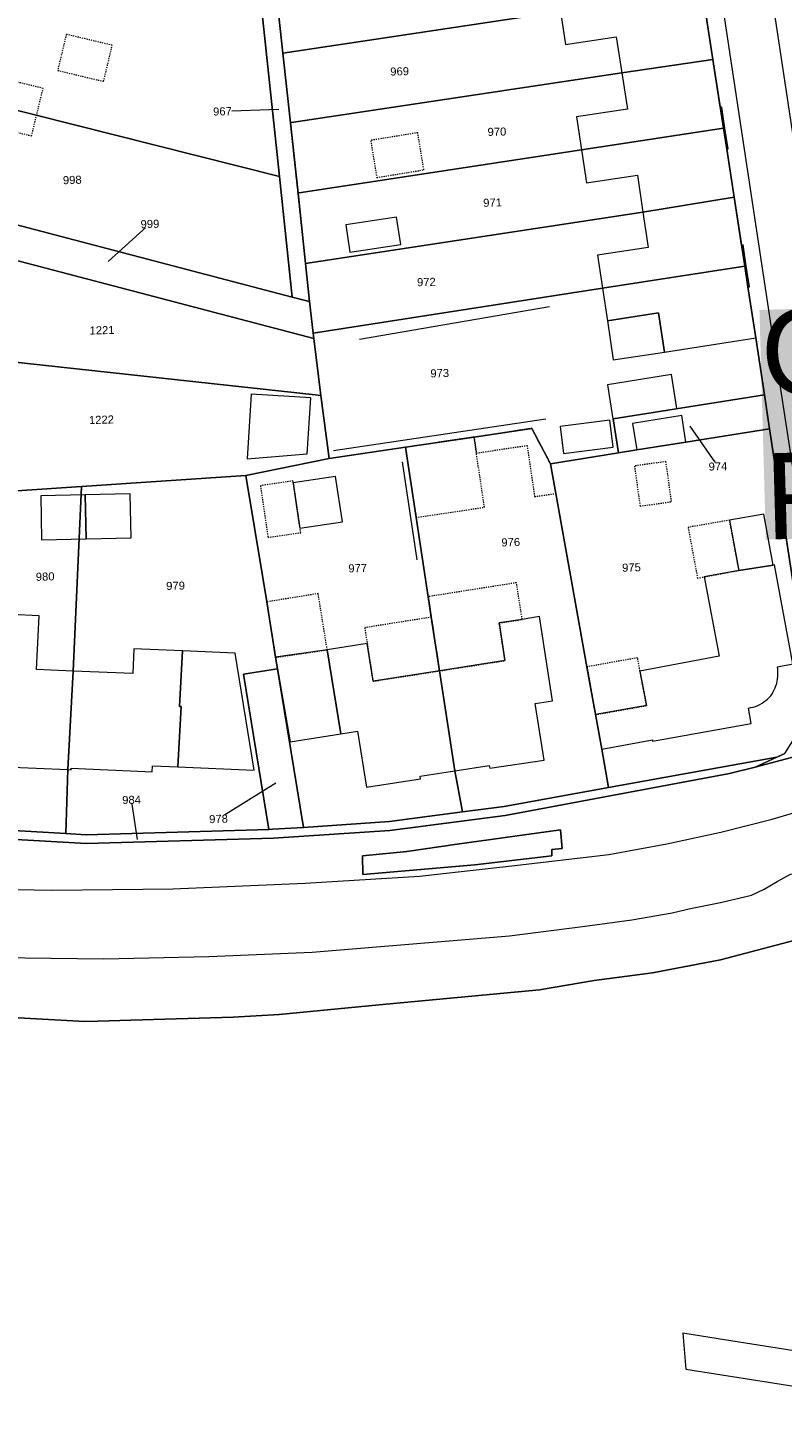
# Model space of a CAD drawing. Header units: millimetres. Extents: x -191 to 81095, y -508122 to 28741.
# Tile 218 of 255: x 5745 to 5810, y 9474 to 9595. Entities that reach past the tile are written whole.
import ezdxf

# ---------------------------------------------------------------- set-up
doc = ezdxf.new("R2010")
doc.units = ezdxf.units.MM
for name, pattern in [('VE22-087 DB - VST Hervest-Dorsten ALK VA2736$0$1', [0]), ('VE22-087 DB - VST Hervest-Dorsten ALK VA2736$0$2', [0.16, 0.06, -0.1]), ('VE22-087 DB - VST Hervest-Dorsten ALK VA2736$0$3', [0.26, 0.11, -0.15])]:
    doc.linetypes.add(name, pattern=pattern)
for name, color, linetype, lineweight in [('VE22-087 DB - VST Hervest-Dorsten ALK VA2736$0$AX_Flurstueck', 9, 'VE22-087 DB - VST Hervest-Dorsten ALK VA2736$0$1', 18), ('VE22-087 DB - VST Hervest-Dorsten ALK VA2736$0$AX_Gebaeude', 7, 'VE22-087 DB - VST Hervest-Dorsten ALK VA2736$0$1', 18), ('VE22-087 DB - VST Hervest-Dorsten ALK VA2736$0$AX_SonstigesBauwerkOderSonstigeEinrichtung', 7, 'VE22-087 DB - VST Hervest-Dorsten ALK VA2736$0$1', 18), ('VE22-087 DB - VST Hervest-Dorsten ALK VA2736$0$AX_Strassenverkehr', 7, 'VE22-087 DB - VST Hervest-Dorsten ALK VA2736$0$1', 18), ('VE22-087 DB - VST Hervest-Dorsten ALK VA2736$0$AX_Strassenverkehrsanlage', 7, 'VE22-087 DB - VST Hervest-Dorsten ALK VA2736$0$1', 18), ('VE22-087 DB - VST Hervest-Dorsten ALK VA2736$0$AX_Vegetationsmerkmal', 7, 'VE22-087 DB - VST Hervest-Dorsten ALK VA2736$0$1', 18), ('VE22-087 DB - VST Hervest-Dorsten ALK VA2736$0$AX_Weg', 7, 'VE22-087 DB - VST Hervest-Dorsten ALK VA2736$0$1', 18), ('VE22-087 DB - VST Hervest-Dorsten ALK VA2736$0$AX_Wohnbauflaeche', 7, 'VE22-087 DB - VST Hervest-Dorsten ALK VA2736$0$1', 18), ('VE22-087 DB - VST Hervest-Dorsten ALK VA2736$0$Flurgrenzen', 9, 'VE22-087 DB - VST Hervest-Dorsten ALK VA2736$0$1', 18)]:
    doc.layers.add(name, color=color, linetype=linetype, lineweight=lineweight)
doc.layers.add('XREF ALK Kataster', color=251, linetype='Continuous')
doc.styles.add('VE22-087 DB - VST Hervest-Dorsten ALK VA2736$0$0', font='arial.ttf')

# ---------------------------------------------------------------- blocks, each defined once
blk = doc.blocks.new('VE22-087 DB - VST Hervest-Dorsten ALK VA2736')
at = {"layer": 'VE22-087 DB - VST Hervest-Dorsten ALK VA2736$0$AX_Flurstueck', "linetype": 'VE22-087 DB - VST Hervest-Dorsten ALK VA2736$0$1', "lineweight": 13, "ltscale": 0.5}
for points in [[(5739.74, 9508.61, 0), (5749.74, 9508.05, 0), (5750.87, 9508.08, 0), (5753.76, 9508.17, 0), (5762.66, 9508.42, 0), (5766.67, 9508.65, 0), (5775.38, 9509.49, 0), (5789.32, 9510.81, 0), (5794.09, 9511.61, 0), (5799.15, 9512.29, 0), (5805.07, 9513.41, 0), (5820.17, 9517.39, 0), (5829.86, 9519.95, 0), (5831.41, 9520.54, 0), (5848.95, 9526.91, 0), (5853.08, 9528.59, 0), (5877.35, 9538.43, 0)], [(6020.42, 9613.21, 0), (5971.91, 9593.61, 0), (5967.26, 9591.69, 0), (5966.6, 9591.42, 0), (5955.43, 9586.89, 0), (5843.18, 9541.23, 0), (5827.4, 9535.58, 0), (5824.77, 9534.63, 0), (5817.04, 9532.56, 0), (5808.11, 9530.18, 0), (5805.85, 9529.64, 0), (5786.33, 9525.96, 0), (5776.3, 9524.68, 0), (5766.17, 9524.01, 0), (5749.9, 9523.53, 0), (5729.45, 9524.7, 0)], [(5803.49, 9597.83, 0), (5804.42, 9591.78, 0), (5805.35, 9585.79, 0), (5805.63, 9583.98, 0), (5806.27, 9579.79, 0), (5807.19, 9573.79, 0), (5807.47, 9571.98, 0), (5808.15, 9567.55, 0), (5808.9, 9562.6, 0), (5809.35, 9559.63, 0), (5812.77, 9537.26, 0)], [(5810.69, 9531.37, 0), (5809.99, 9531.05, 0), (5808.11, 9530.18, 0), (5817.04, 9532.56, 0)], [(5766.65, 9587.43, 0), (5761.73, 9587.26, 0)], [(5751.78, 9574.19, 0), (5755.42, 9577.46, 0)], [(5802.42, 9559.85, 0), (5804.86, 9556.36, 0)], [(5812.94, 9479.15, 0), (5804.88, 9480.42, 0), (5801.79, 9480.91, 0), (5802.05, 9477.79, 0), (5809.8, 9476.56, 0), (5823.66, 9474.37, 0)], [(5766.38, 9528.78, 0), (5761.39, 9525.68, 0)], [(5754.35, 9523.88, 0), (5753.82, 9527.34, 0)]]:
    blk.add_polyline3d(points, dxfattribs=at)
for points in [[(5729.93, 9606.18, 0), (5715.54, 9610.13, 0), (5713.7, 9601.81, 0), (5711.17, 9592.01, 0), (5715.48, 9590.91, 0), (5724.49, 9588.63, 0), (5732.48, 9586.6, 0), (5735.9, 9585.73, 0), (5740.85, 9584.48, 0), (5741.7, 9587.88, 0), (5766.69, 9581.58, 0), (5764.95, 9597.98, 0), (5764.93, 9598.14, 0), (5756.3, 9600.51, 0), (5751.05, 9601.94, 0), (5748.3, 9602.7, 0), (5744.78, 9603.66, 0), (5730.32, 9607.63, 0)], [(5802.17, 9607.31, 0), (5768.5, 9602.24, 0), (5766.26, 9599.41, 0), (5766.42, 9597.73, 0), (5767, 9592.32, 0), (5791.14, 9595.94, 0), (5803.49, 9597.83, 0), (5802.53, 9604.08, 0)], [(5768.97, 9574.01, 0), (5768.31, 9580.14, 0), (5767.65, 9586.27, 0), (5767, 9592.32, 0), (5766.42, 9597.73, 0), (5764.93, 9598.14, 0), (5764.95, 9597.98, 0), (5766.69, 9581.58, 0), (5767.8, 9571.1, 0), (5769.32, 9570.7, 0)], [(5791.14, 9595.94, 0), (5767, 9592.32, 0), (5767.65, 9586.27, 0), (5767.75, 9586.28, 0), (5796.49, 9590.61, 0), (5804.42, 9591.78, 0), (5803.49, 9597.83, 0)], [(5732.48, 9586.6, 0), (5724.49, 9588.63, 0), (5715.48, 9590.91, 0), (5711.17, 9592.01, 0), (5708.17, 9580.49, 0), (5723.68, 9576.5, 0), (5725.72, 9577.13, 0), (5726.13, 9578.89, 0), (5729.03, 9578.13, 0), (5734.84, 9576.62, 0), (5735.62, 9579.52, 0), (5767.8, 9571.1, 0), (5766.69, 9581.58, 0), (5741.7, 9587.88, 0), (5740.85, 9584.48, 0), (5735.9, 9585.73, 0)], [(5804.42, 9591.78, 0), (5796.49, 9590.61, 0), (5767.75, 9586.28, 0), (5767.65, 9586.27, 0), (5768.31, 9580.14, 0), (5768.41, 9580.16, 0), (5792.97, 9583.91, 0), (5805.35, 9585.79, 0)], [(5805.63, 9583.98, 0), (5805.35, 9585.79, 0), (5792.97, 9583.91, 0), (5768.41, 9580.16, 0), (5768.31, 9580.14, 0), (5768.97, 9574.01, 0), (5798.32, 9578.48, 0), (5806.27, 9579.79, 0)], [(5769.32, 9570.7, 0), (5767.8, 9571.1, 0), (5735.62, 9579.52, 0), (5734.84, 9576.62, 0), (5769.67, 9567.5, 0), (5769.63, 9567.94, 0)], [(5806.27, 9579.79, 0), (5798.32, 9578.48, 0), (5768.97, 9574.01, 0), (5769.32, 9570.7, 0), (5769.63, 9567.94, 0), (5794.81, 9571.88, 0), (5807.19, 9573.79, 0)], [(5725.25, 9575.08, 0), (5723.94, 9569.93, 0), (5727.85, 9568.82, 0), (5732.19, 9567.72, 0), (5731.33, 9564.03, 0), (5735.14, 9563.06, 0), (5740.48, 9561.81, 0), (5741.55, 9565.66, 0), (5769.8, 9562.6, 0), (5770.3, 9562.54, 0), (5769.67, 9567.5, 0), (5734.84, 9576.62, 0), (5729.03, 9578.13, 0), (5725.72, 9577.13, 0)], [(5807.19, 9573.79, 0), (5794.81, 9571.88, 0), (5769.63, 9567.94, 0), (5769.67, 9567.5, 0), (5770.3, 9562.54, 0), (5771.01, 9557.04, 0), (5777.66, 9558.02, 0), (5783.63, 9558.91, 0), (5788.67, 9559.66, 0), (5790.29, 9556.59, 0), (5796.21, 9557.54, 0), (5795.74, 9560.49, 0), (5808.9, 9562.6, 0), (5808.15, 9567.55, 0), (5807.47, 9571.98, 0)], [(5727.66, 9555.78, 0), (5735.67, 9553.67, 0), (5743.84, 9554.22, 0), (5749.47, 9554.6, 0), (5763.78, 9555.57, 0), (5771.01, 9557.04, 0), (5770.3, 9562.54, 0), (5769.8, 9562.6, 0), (5741.55, 9565.66, 0), (5740.48, 9561.81, 0), (5735.14, 9563.06, 0), (5731.33, 9564.03, 0), (5732.19, 9567.72, 0), (5727.85, 9568.82, 0), (5723.94, 9569.93, 0), (5721.3, 9570.69, 0), (5723.21, 9562.17, 0), (5722.05, 9557.06, 0)], [(5808.9, 9562.6, 0), (5795.74, 9560.49, 0), (5796.21, 9557.54, 0), (5797.79, 9557.79, 0), (5802.07, 9558.47, 0), (5809.35, 9559.63, 0)], [(5795.34, 9528.41, 0), (5794.74, 9531.74, 0), (5793.46, 9538.91, 0), (5790.75, 9554.01, 0), (5790.29, 9556.59, 0), (5788.67, 9559.66, 0), (5783.63, 9558.91, 0), (5777.66, 9558.02, 0), (5778.59, 9551.91, 0), (5779.64, 9545.02, 0), (5779.91, 9543.23, 0), (5780.62, 9538.56, 0), (5781.95, 9529.87, 0), (5782.62, 9526.28, 0), (5786.26, 9526.77, 0)], [(5809.35, 9559.63, 0), (5802.07, 9558.47, 0), (5797.79, 9557.79, 0), (5796.21, 9557.54, 0), (5790.29, 9556.59, 0), (5790.75, 9554.01, 0), (5793.46, 9538.91, 0), (5794.74, 9531.74, 0), (5795.34, 9528.41, 0), (5809.99, 9531.05, 0), (5810.69, 9531.37, 0), (5812.37, 9534.03, 0), (5812.77, 9537.26, 0)], [(5782.62, 9526.28, 0), (5781.95, 9529.87, 0), (5780.62, 9538.56, 0), (5779.91, 9543.23, 0), (5779.64, 9545.02, 0), (5778.59, 9551.91, 0), (5777.66, 9558.02, 0), (5771.01, 9557.04, 0), (5763.78, 9555.57, 0), (5765.58, 9544.56, 0), (5766.36, 9539.74, 0), (5766.53, 9538.73, 0), (5768.79, 9524.94, 0), (5776.27, 9525.45, 0)], [(5749.47, 9554.6, 0), (5748.73, 9538.55, 0), (5748.28, 9529.97, 0), (5748.09, 9524.4, 0), (5749.86, 9524.3, 0), (5765.77, 9524.76, 0), (5763.56, 9538.27, 0), (5766.53, 9538.73, 0), (5766.36, 9539.74, 0), (5765.58, 9544.56, 0), (5763.78, 9555.57, 0)], [(5743.84, 9554.22, 0), (5743.78, 9552.72, 0), (5743.37, 9543.46, 0), (5742.76, 9530.21, 0), (5742.57, 9524.72, 0), (5748.09, 9524.4, 0), (5748.28, 9529.97, 0), (5748.73, 9538.55, 0), (5749.47, 9554.6, 0)], [(5766.53, 9538.73, 0), (5763.56, 9538.27, 0), (5765.77, 9524.76, 0), (5766.1, 9524.77, 0), (5768.79, 9524.94, 0)], [(5737.06, 9525.03, 0), (5729.54, 9525.46, 0), (5722.47, 9526.62, 0), (5720.99, 9526.87, 0), (5718.04, 9527.34, 0), (5717.85, 9526.63, 0), (5729.45, 9524.7, 0), (5749.9, 9523.53, 0), (5766.17, 9524.01, 0), (5776.3, 9524.68, 0), (5786.33, 9525.96, 0), (5805.85, 9529.64, 0), (5808.11, 9530.18, 0), (5809.99, 9531.05, 0), (5795.34, 9528.41, 0), (5786.26, 9526.77, 0), (5782.62, 9526.28, 0), (5776.27, 9525.45, 0), (5768.79, 9524.94, 0), (5766.1, 9524.77, 0), (5765.77, 9524.76, 0), (5749.86, 9524.3, 0), (5748.09, 9524.4, 0), (5742.57, 9524.72, 0)]]:
    blk.add_polyline3d(points, close=True, dxfattribs=at)
at = {"layer": 'VE22-087 DB - VST Hervest-Dorsten ALK VA2736$0$AX_Gebaeude', "color": 7, "linetype": 'VE22-087 DB - VST Hervest-Dorsten ALK VA2736$0$1', "lineweight": 13, "ltscale": 0.5}
for points in [[(5803.62, 9597.85, 0), (5803.49, 9597.83, 0), (5791.14, 9595.94, 0), (5791.58, 9593.08, 0), (5796, 9593.76, 0), (5796.49, 9590.61, 0), (5804.42, 9591.78, 0), (5803.78, 9596, 0), (5803.91, 9596.01, 0)], [(5804.42, 9591.78, 0), (5796.49, 9590.61, 0), (5796.98, 9587.46, 0), (5792.54, 9586.79, 0), (5792.97, 9583.91, 0), (5805.35, 9585.79, 0), (5805.47, 9585.8, 0), (5805.19, 9587.63, 0), (5805.06, 9587.61, 0)], [(5805.47, 9585.8, 0), (5805.35, 9585.79, 0), (5792.97, 9583.91, 0), (5793.41, 9581.04, 0), (5797.85, 9581.72, 0), (5798.32, 9578.48, 0), (5806.27, 9579.79, 0), (5805.63, 9583.98, 0), (5805.75, 9584, 0)], [(5806.27, 9579.79, 0), (5798.32, 9578.48, 0), (5798.77, 9575.4, 0), (5794.37, 9574.74, 0), (5794.81, 9571.88, 0), (5807.19, 9573.79, 0), (5807.32, 9573.81, 0), (5807.04, 9575.63, 0), (5806.9, 9575.61, 0)], [(5776.89, 9578.05, 0), (5772.46, 9577.38, 0), (5772.46, 9577.38, 0), (5772.82, 9574.99, 0), (5777.26, 9575.66, 0)], [(5807.6, 9572, 0), (5807.32, 9573.81, 0), (5807.19, 9573.79, 0), (5794.81, 9571.88, 0), (5795.24, 9569.02, 0), (5799.67, 9569.73, 0), (5800.2, 9566.31, 0), (5808.15, 9567.55, 0), (5807.47, 9571.98, 0)], [(5799.67, 9569.73, 0), (5795.24, 9569.02, 0), (5795.75, 9565.62, 0), (5800.2, 9566.31, 0)], [(5800.81, 9564.36, 0), (5795.25, 9563.45, 0), (5795.72, 9560.51, 0), (5801.29, 9561.39, 0)], [(5764.23, 9562.64, 0), (5763.88, 9557.02, 0), (5769.11, 9557.45, 0), (5769.41, 9562.32, 0)], [(5795.44, 9560.38, 0), (5791.12, 9559.83, 0), (5791.42, 9557.48, 0), (5795.74, 9558.04, 0)], [(5801.7, 9560.78, 0), (5797.42, 9560.09, 0), (5797.79, 9557.79, 0), (5802.07, 9558.47, 0)], [(5771.58, 9555.48, 0), (5767.89, 9554.93, 0), (5768.48, 9550.98, 0), (5772.17, 9551.53, 0)], [(5745.99, 9549.96, 0), (5749.87, 9550.05, 0), (5749.78, 9553.87, 0), (5745.91, 9553.79, 0)], [(5749.78, 9553.87, 0), (5749.87, 9550.05, 0), (5753.78, 9550.13, 0), (5753.7, 9553.96, 0)], [(5808.84, 9552.2, 0), (5805.87, 9551.68, 0), (5806.68, 9547.31, 0), (5809.66, 9547.77, 0)], [(5745.77, 9543.36, 0), (5743.37, 9543.46, 0), (5742.76, 9530.21, 0), (5748.28, 9529.97, 0), (5748.73, 9538.55, 0), (5745.56, 9538.69, 0)], [(5790.46, 9535.95, 0), (5789.32, 9543.28, 0), (5787.82, 9543.04, 0), (5785.81, 9542.73, 0), (5786.32, 9539.45, 0), (5780.62, 9538.56, 0), (5781.95, 9529.87, 0), (5784.95, 9530.33, 0), (5784.99, 9530.08, 0), (5789.72, 9530.79, 0), (5788.96, 9535.72, 0)], [(5780.62, 9538.56, 0), (5774.84, 9537.66, 0), (5774.33, 9540.94, 0), (5770.85, 9540.39, 0), (5772.02, 9533.08, 0), (5773.49, 9533.31, 0), (5774.27, 9528.44, 0), (5778.98, 9529.16, 0), (5778.95, 9529.4, 0), (5781.95, 9529.87, 0)], [(5754.02, 9540.49, 0), (5753.92, 9538.32, 0), (5748.73, 9538.55, 0), (5748.28, 9529.97, 0), (5748.56, 9529.95, 0), (5748.57, 9530.08, 0), (5755.61, 9529.78, 0), (5755.63, 9530.31, 0), (5757.86, 9530.21, 0), (5758.13, 9535.47, 0), (5757.99, 9535.47, 0), (5758.24, 9540.31, 0)], [(5758.24, 9540.31, 0), (5757.99, 9535.47, 0), (5758.13, 9535.47, 0), (5757.86, 9530.21, 0), (5764.5, 9529.92, 0), (5762.83, 9540.1, 0)], [(5770.85, 9540.39, 0), (5766.36, 9539.74, 0), (5767.62, 9532.38, 0), (5772.02, 9533.08, 0)]]:
    blk.add_polyline3d(points, close=True, dxfattribs=at)
at = {"layer": 'VE22-087 DB - VST Hervest-Dorsten ALK VA2736$0$AX_SonstigesBauwerkOderSonstigeEinrichtung', "color": 7, "linetype": 'VE22-087 DB - VST Hervest-Dorsten ALK VA2736$0$3', "lineweight": 13, "ltscale": 0.5}
for points in [[(5748.14, 9593.96, 0), (5747.39, 9590.82, 0), (5751.39, 9589.87, 0), (5752.14, 9593.01, 0)], [(5742.69, 9585.71, 0), (5745.12, 9585.13, 0), (5746.12, 9589.26, 0), (5743.69, 9589.85, 0)], [(5778.73, 9585.4, 0), (5774.63, 9584.73, 0), (5775.16, 9581.5, 0), (5779.26, 9582.17, 0)], [(5783.83, 9557.52, 0), (5783.63, 9558.91, 0), (5777.66, 9558.02, 0), (5778.59, 9551.91, 0), (5784.53, 9552.8, 0)], [(5783.83, 9557.52, 0), (5788.24, 9558.18, 0), (5788.9, 9553.73, 0), (5790.75, 9554.01, 0), (5790.29, 9556.59, 0), (5788.67, 9559.66, 0), (5783.63, 9558.91, 0)], [(5800.33, 9556.78, 0), (5797.59, 9556.39, 0), (5798.08, 9552.9, 0), (5800.82, 9553.29, 0)], [(5767.89, 9554.93, 0), (5767.87, 9555.1, 0), (5765.03, 9554.68, 0), (5765.7, 9550.17, 0), (5768.54, 9550.59, 0)], [(5805.87, 9551.68, 0), (5802.26, 9551.05, 0), (5803.08, 9546.63, 0), (5803.67, 9546.74, 0), (5806.68, 9547.31, 0)], [(5787.32, 9546.23, 0), (5779.64, 9545.02, 0), (5779.91, 9543.23, 0), (5780.62, 9538.56, 0), (5786.32, 9539.45, 0), (5785.81, 9542.73, 0), (5787.82, 9543.04, 0)], [(5770.06, 9545.29, 0), (5765.58, 9544.56, 0), (5766.36, 9539.74, 0), (5770.85, 9540.39, 0)], [(5779.91, 9543.23, 0), (5774.11, 9542.32, 0), (5774.33, 9540.94, 0), (5774.84, 9537.66, 0), (5780.62, 9538.56, 0)], [(5797.86, 9539.7, 0), (5793.46, 9538.91, 0), (5794.2, 9534.75, 0), (5798.64, 9535.54, 0), (5798.07, 9538.55, 0)]]:
    blk.add_polyline3d(points, close=True, dxfattribs=at)
at = {"layer": 'VE22-087 DB - VST Hervest-Dorsten ALK VA2736$0$AX_Strassenverkehr', "color": 253, "linetype": 'VE22-087 DB - VST Hervest-Dorsten ALK VA2736$0$1', "lineweight": 13, "ltscale": 0.5, "true_color": 0x999999}
for points in [[(5791.16, 9524.74, 0), (5791.3, 9523.1, 0), (5790.39, 9523.02, 0), (5790.41, 9522.47, 0), (5783.71, 9521.69, 0), (5773.96, 9520.83, 0), (5773.92, 9522.45, 0), (5777.78, 9522.84, 0), (5782.15, 9523.48, 0)], [(5791.16, 9524.74, 0), (5782.15, 9523.48, 0), (5777.78, 9522.84, 0), (5773.92, 9522.45, 0), (5773.96, 9520.83, 0), (5783.71, 9521.69, 0), (5790.41, 9522.47, 0), (5790.39, 9523.02, 0), (5791.3, 9523.1, 0)]]:
    blk.add_polyline3d(points, close=True, dxfattribs=at)
at = {"layer": 'VE22-087 DB - VST Hervest-Dorsten ALK VA2736$0$AX_Vegetationsmerkmal', "color": 7, "linetype": 'VE22-087 DB - VST Hervest-Dorsten ALK VA2736$0$1', "lineweight": 13, "ltscale": 0.5}
for points in [[(5773.65, 9567.43, 0), (5790.19, 9570.28, 0)], [(5771.41, 9557.75, 0), (5789.87, 9560.5, 0)], [(5777.38, 9556.75, 0), (5778.65, 9548.23, 0)]]:
    blk.add_polyline3d(points, dxfattribs=at)
at = {"layer": 'VE22-087 DB - VST Hervest-Dorsten ALK VA2736$0$Flurgrenzen', "insert": (5808.47, 9569.98), "char_height": 7.5, "attachment_point": 1, "rotation": 1.5894, "style": 'VE22-087 DB - VST Hervest-Dorsten ALK VA2736$0$0', "bg_fill": 1, "box_fill_scale": 1, "bg_fill_color": 7, "bg_fill_true_color": 16777215, "bg_fill_transparency": 0}
blk.add_mtext('Gemarkung: Dorsten\\PFlur: 25', dxfattribs=at)
at = {"layer": 'VE22-087 DB - VST Hervest-Dorsten ALK VA2736$0$AX_Flurstueck', "char_height": 0.7, "attachment_point": 2, "rotation": 1.5894, "style": 'VE22-087 DB - VST Hervest-Dorsten ALK VA2736$0$0', "bg_fill": 3, "box_fill_scale": 1, "bg_fill_color": 256, "bg_fill_transparency": 0}
for s, insert in [('969', (5777.14, 9591.09)), ('967', (5761.72, 9587.61)), ('970', (5785.61, 9585.84)), ('998', (5748.65, 9581.64)), ('971', (5785.23, 9579.67)), ('999', (5755.41, 9577.81)), ('972', (5779.47, 9572.76)), ('1221', (5751.24, 9568.56)), ('973', (5780.63, 9564.82)), ('1222', (5751.19, 9560.77)), ('974', (5804.85, 9556.71)), ('976', (5786.81, 9550.11)), ('980', (5746.29, 9547.12)), ('977', (5773.49, 9547.85)), ('975', (5797.32, 9547.91)), ('979', (5757.64, 9546.32)), ('984', (5753.81, 9527.69)), ('978', (5761.38, 9526.03))]:
    blk.add_mtext(s, dxfattribs=dict(at, insert=insert))
at = {"layer": 'VE22-087 DB - VST Hervest-Dorsten ALK VA2736$0$AX_Gebaeude', "color": 7, "linetype": 'VE22-087 DB - VST Hervest-Dorsten ALK VA2736$0$1', "lineweight": 13, "ltscale": 0.5}
blk.add_polyline3d([(5811.37, 9539.16, 0), (5809.79, 9547.8, 0), (5809.66, 9547.77, 0), (5806.68, 9547.31, 0), (5803.67, 9546.74, 0), (5804.96, 9539.85, 0), (5798.07, 9538.55, 0), (5798.64, 9535.54, 0), (5794.2, 9534.75, 0), (5794.74, 9531.74, 0), (5799.15, 9532.56, 0), (5799.16, 9532.44, 0), (5807.75, 9533.97, 0), (5807.51, 9535.32, 0), (5807.72, 9535.36, 0), (5807.92, 9535.41, 0), (5808.13, 9535.47, 0), (5808.32, 9535.55, 0), (5808.51, 9535.64, 0), (5808.7, 9535.75, 0), (5808.86, 9535.86, 0), (5809.02, 9535.98, 0), (5809.17, 9536.11, 0), (5809.31, 9536.25, 0), (5809.45, 9536.4, 0), (5809.57, 9536.56, 0), (5809.67, 9536.73, 0), (5809.76, 9536.91, 0), (5809.84, 9537.09, 0), (5809.91, 9537.27, 0), (5809.97, 9537.46, 0), (5810.02, 9537.65, 0), (5810.05, 9537.86, 0), (5810.08, 9538.07, 0), (5810.08, 9538.28, 0), (5810.08, 9538.49, 0), (5810.06, 9538.7, 0), (5810.03, 9538.91, 0)], close=True, dxfattribs=at)
at = {"layer": 'VE22-087 DB - VST Hervest-Dorsten ALK VA2736$0$AX_Strassenverkehr', "color": 253, "linetype": 'VE22-087 DB - VST Hervest-Dorsten ALK VA2736$0$1', "lineweight": 13, "ltscale": 0.5, "true_color": 0x999999}
for points in [[(5871.53, 9553.58, 0), (5861.69, 9549.57, 0), (5852.03, 9545.65, 0), (5842.89, 9541.94, 0), (5824.74, 9535.38, 0), (5827.4, 9535.58, 0), (5824.77, 9534.63, 0), (5817.04, 9532.56, 0), (5808.11, 9530.18, 0), (5809.99, 9531.05, 0), (5795.34, 9528.41, 0), (5786.26, 9526.77, 0), (5782.62, 9526.28, 0), (5776.27, 9525.45, 0), (5768.79, 9524.94, 0), (5766.1, 9524.77, 0), (5765.77, 9524.76, 0), (5749.86, 9524.3, 0), (5748.09, 9524.4, 0), (5742.57, 9524.72, 0)], [(5739.74, 9508.61, 0), (5749.74, 9508.05, 0), (5750.87, 9508.08, 0), (5753.76, 9508.17, 0), (5762.66, 9508.42, 0), (5766.67, 9508.65, 0), (5775.38, 9509.49, 0), (5789.32, 9510.81, 0), (5794.09, 9511.61, 0), (5799.15, 9512.29, 0), (5805.07, 9513.41, 0), (5820.17, 9517.39, 0), (5829.86, 9519.95, 0), (5831.41, 9520.54, 0), (5831.62, 9519.82, 0), (5833.02, 9520.33, 0), (5844.09, 9524.35, 0), (5849.23, 9526.21, 0), (5853.36, 9527.89, 0), (5865.32, 9532.76, 0), (5877.63, 9537.75, 0)], [(5803.49, 9597.83, 0), (5804.42, 9591.78, 0), (5805.35, 9585.79, 0), (5805.63, 9583.98, 0), (5806.27, 9579.79, 0), (5807.19, 9573.79, 0), (5807.47, 9571.98, 0), (5808.15, 9567.55, 0), (5808.9, 9562.6, 0), (5809.35, 9559.63, 0), (5812.77, 9537.26, 0)], [(5810.69, 9531.37, 0), (5809.99, 9531.05, 0), (5808.11, 9530.18, 0), (5817.04, 9532.56, 0)]]:
    blk.add_polyline3d(points, dxfattribs=at)
at = {"layer": 'VE22-087 DB - VST Hervest-Dorsten ALK VA2736$0$AX_Strassenverkehrsanlage', "color": 7, "linetype": 'VE22-087 DB - VST Hervest-Dorsten ALK VA2736$0$1', "lineweight": 13, "ltscale": 0.5, "true_color": 0xf7f7f0}
for points in [[(5815.06, 9532.03, 0), (5814.78, 9534.23, 0), (5810.11, 9564.59, 0), (5805.22, 9596.82, 0), (5803.36, 9609.66, 0), (5800.72, 9634.31, 0), (5799.88, 9641.77, 0), (5799.81, 9642.34, 0), (5799.65, 9642.86, 0), (5799.34, 9643.27, 0)], [(5819.65, 9533.26, 0), (5819.41, 9533.8, 0), (5819.18, 9534.51, 0), (5818.96, 9535.41, 0), (5818.72, 9536.76, 0), (5814.23, 9566.53, 0), (5809.63, 9596.85, 0), (5808.26, 9605.87, 0), (5805.5, 9628.56, 0), (5804.4, 9640.08, 0), (5804.35, 9641.14, 0), (5804.32, 9642.15, 0), (5804.35, 9642.81, 0), (5804.53, 9643.69, 0)], [(5742.21, 9513.61, 0), (5751.41, 9513.49, 0), (5760.55, 9513.69, 0), (5769.55, 9514.09, 0), (5786.71, 9515.51, 0), (5793.08, 9516.3, 0), (5797.36, 9516.89, 0), (5800.87, 9517.51, 0), (5802.46, 9517.89, 0), (5805.09, 9518.4, 0), (5807.77, 9519.03, 0), (5808.89, 9519.57, 0), (5810.02, 9520.23, 0), (5811.17, 9520.86, 0), (5812.35, 9521.13, 0), (5823.69, 9524.13, 0), (5827.21, 9525.21, 0), (5827.86, 9525.31, 0), (5831.19, 9525.67, 0), (5832.43, 9525.92, 0), (5833.88, 9526.37, 0), (5842.53, 9529.6, 0), (5854.23, 9534.17, 0), (5871.64, 9541.34, 0)], [(5740.58, 9519.59, 0), (5746.91, 9519.48, 0), (5757.41, 9519.59, 0), (5768.93, 9520.08, 0), (5778.87, 9520.7, 0), (5786.92, 9521.59, 0), (5795.35, 9522.59, 0), (5800.41, 9523.51, 0), (5805.11, 9524.51, 0), (5809.59, 9525.66, 0), (5811.34, 9526.19, 0), (5812.69, 9526.85, 0), (5813.54, 9527.57, 0), (5814.39, 9528.61, 0), (5814.83, 9529.7, 0), (5815.07, 9530.82, 0), (5815.06, 9532.03, 0)]]:
    blk.add_polyline3d(points, dxfattribs=at)
at = {"layer": 'VE22-087 DB - VST Hervest-Dorsten ALK VA2736$0$AX_Weg', "color": 7, "linetype": 'VE22-087 DB - VST Hervest-Dorsten ALK VA2736$0$2', "lineweight": 13, "ltscale": 0.5}
blk.add_polyline3d([(5764.93, 9598.14, 0), (5764.95, 9597.98, 0), (5766.69, 9581.58, 0), (5767.8, 9571.1, 0), (5769.32, 9570.7, 0), (5768.97, 9574.01, 0), (5768.31, 9580.14, 0), (5767.65, 9586.27, 0), (5767, 9592.32, 0), (5766.42, 9597.73, 0), (5766.26, 9599.41, 0), (5768.5, 9602.24, 0), (5802.17, 9607.31, 0), (5802.01, 9608.78, 0), (5771.47, 9604.2, 0), (5764.4, 9603.14, 0)], close=True, dxfattribs=at)
at = {"layer": 'VE22-087 DB - VST Hervest-Dorsten ALK VA2736$0$AX_Wohnbauflaeche', "color": 253, "linetype": 'VE22-087 DB - VST Hervest-Dorsten ALK VA2736$0$1', "lineweight": 13, "ltscale": 0.5, "true_color": 0x999999}
for points in [[(5743.84, 9554.22, 0), (5749.47, 9554.6, 0), (5763.78, 9555.57, 0), (5765.58, 9544.56, 0), (5766.36, 9539.74, 0), (5766.53, 9538.73, 0), (5768.79, 9524.94, 0), (5776.27, 9525.45, 0), (5782.62, 9526.28, 0), (5786.26, 9526.77, 0), (5795.34, 9528.41, 0), (5809.99, 9531.05, 0), (5810.69, 9531.37, 0)], [(5812.77, 9537.26, 0), (5809.35, 9559.63, 0), (5808.9, 9562.6, 0), (5795.74, 9560.49, 0), (5796.21, 9557.54, 0), (5790.29, 9556.59, 0), (5788.67, 9559.66, 0), (5783.63, 9558.91, 0), (5777.66, 9558.02, 0), (5771.01, 9557.04, 0), (5770.3, 9562.54, 0), (5769.67, 9567.5, 0), (5769.63, 9567.94, 0), (5769.32, 9570.7, 0), (5767.8, 9571.1, 0), (5766.69, 9581.58, 0), (5764.95, 9597.98, 0)], [(5766.42, 9597.73, 0), (5767, 9592.32, 0), (5767.65, 9586.27, 0), (5768.31, 9580.14, 0), (5768.97, 9574.01, 0), (5769.32, 9570.7, 0), (5769.63, 9567.94, 0), (5769.67, 9567.5, 0), (5770.3, 9562.54, 0), (5771.01, 9557.04, 0), (5777.66, 9558.02, 0), (5783.63, 9558.91, 0), (5788.67, 9559.66, 0), (5790.29, 9556.59, 0), (5796.21, 9557.54, 0), (5795.74, 9560.49, 0), (5808.9, 9562.6, 0), (5808.15, 9567.55, 0), (5807.47, 9571.98, 0), (5807.19, 9573.79, 0), (5806.27, 9579.79, 0), (5805.63, 9583.98, 0), (5805.35, 9585.79, 0), (5804.42, 9591.78, 0), (5803.49, 9597.83, 0)], [(5820.17, 9517.39, 0), (5805.07, 9513.41, 0), (5799.15, 9512.29, 0), (5794.09, 9511.61, 0), (5789.32, 9510.81, 0), (5775.38, 9509.49, 0), (5766.67, 9508.65, 0), (5762.66, 9508.42, 0), (5753.76, 9508.17, 0), (5750.87, 9508.08, 0), (5749.74, 9508.05, 0), (5739.74, 9508.61, 0)]]:
    blk.add_polyline3d(points, dxfattribs=at)
blk.add_polyline3d([(5763.78, 9555.57, 0), (5749.47, 9554.6, 0), (5743.84, 9554.22, 0), (5743.78, 9552.72, 0), (5738.35, 9552.3, 0), (5735.62, 9552.09, 0), (5730.17, 9553.57, 0), (5728.35, 9552.5, 0), (5724.49, 9536.88, 0), (5722.47, 9526.62, 0), (5729.54, 9525.46, 0), (5737.06, 9525.03, 0), (5742.57, 9524.72, 0), (5748.09, 9524.4, 0), (5749.86, 9524.3, 0), (5765.77, 9524.76, 0), (5766.1, 9524.77, 0), (5768.79, 9524.94, 0), (5766.53, 9538.73, 0), (5766.36, 9539.74, 0), (5765.58, 9544.56, 0)], close=True, dxfattribs=at)

msp = doc.modelspace()

# ---------------------------------------------------------------- block references
at = {"layer": 'XREF ALK Kataster', "color": 251}
msp.add_blockref('VE22-087 DB - VST Hervest-Dorsten ALK VA2736', (0, 0), dxfattribs=at)

doc.saveas('drawing.dxf')
